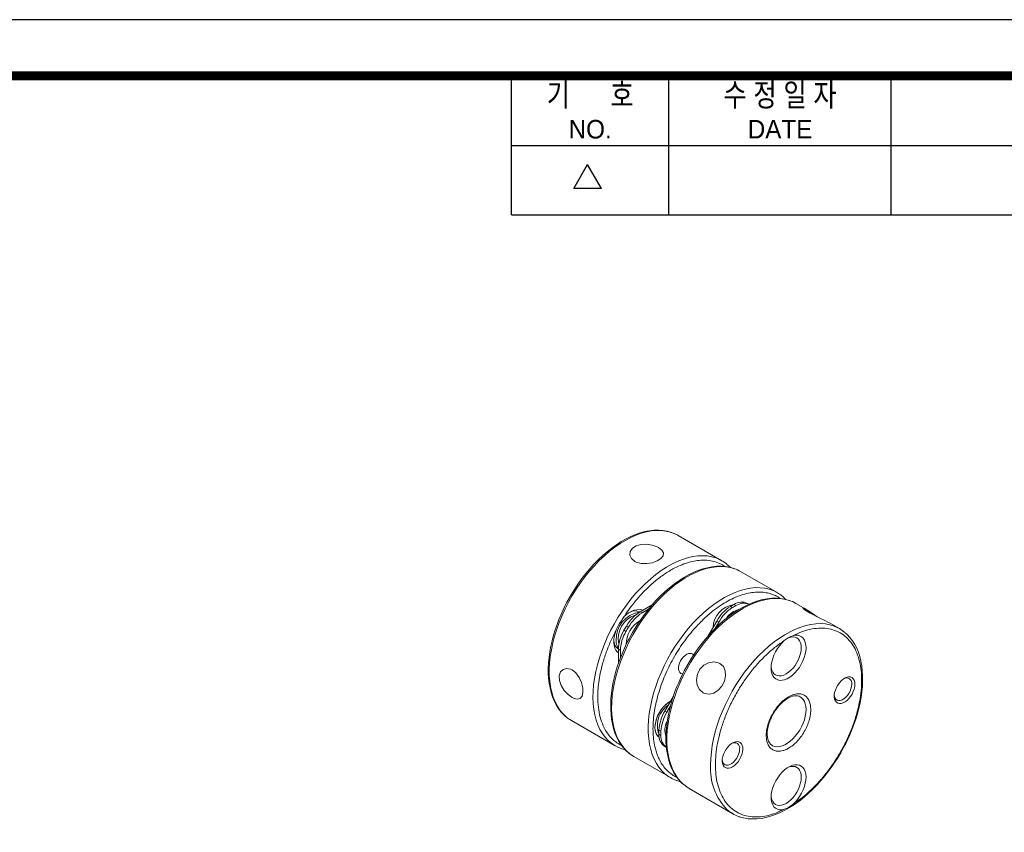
# Model space of a CAD drawing. Header units: millimetres. Extents: x 0 to 297, y 0 to 210.
# Tile 4 of 5: x 149 to 237, y 138 to 210. Entities that reach past the tile are written whole.
import ezdxf
from ezdxf.enums import TextEntityAlignment as Align

# ---------------------------------------------------------------- set-up
doc = ezdxf.new("R2010")
doc.units = ezdxf.units.MM
doc.header["$LTSCALE"] = 5
doc.layers.get('0').update_dxf_attribs({"linetype": 'CONTINUOUS'})
doc.layers.add('D', color=7, linetype='CONTINUOUS')
doc.styles.get("Standard").update_dxf_attribs({"font": 'Gulim.ttf', "width": 0.8, "height": 3})

msp = doc.modelspace()

# ---------------------------------------------------------------- linework, layer by layer
for p, q in [((192.7139, 192.6407), (192.7139, 205)), ((206.7211, 192.6407), (206.7211, 205)), ((226.4959, 192.6407), (226.4959, 205)), ((192.7139, 198.8204), (291.588, 198.8204)), ((198.2565, 194.9765), (199.4924, 197.1172)), ((200.7283, 194.9765), (199.4924, 197.1172)), ((200.7283, 194.9765), (198.2565, 194.9765)), ((192.7139, 192.6407), (291.588, 192.6407))]:
    msp.add_line(p, q)
at = {"color": 7, "linetype": 'Continuous', "lineweight": 15}
for p, q in [((207.546, 164.1369), (207.5218, 164.1508)), ((211.4348, 161.892), (207.546, 164.1369)), ((216.3495, 159.0548), (213.0965, 160.9327)), ((216.3495, 159.0548), (216.3253, 159.0686)), ((204.159, 157.3504), (205.2405, 157.9748)), ((212.3626, 157.7167), (212.1859, 157.8187)), ((212.675, 157.897), (212.4983, 157.999)), ((213.8475, 158.0171), (213.7058, 158.0988)), ((218.908, 157.5778), (218.0109, 158.0957)), ((204.1305, 157.3337), (204.1101, 157.3454)), ((204.3357, 157.2483), (204.159, 157.3504)), ((204.9082, 157.5788), (204.3357, 157.2483)), ((203.1161, 155.9806), (202.9393, 156.0826)), ((210.2184, 155.2081), (210.9783, 156.5243)), ((211.1551, 156.4222), (210.829, 155.8575)), ((210.9783, 156.5243), (211.1551, 156.4222)), ((221.9, 155.8505), (221.0029, 156.3684)), ((202.8952, 155.598), (202.7185, 155.7)), ((202.2102, 154.0545), (202.2306, 154.0427)), ((202.2304, 154.0099), (202.4071, 153.9078)), ((202.2304, 152.7555), (202.2304, 154.0099)), ((202.4071, 153.9078), (202.4072, 153.2438)), ((206.3558, 148.5179), (207.1158, 149.8342)), ((206.8601, 148.9831), (206.5326, 148.4158)), ((206.5326, 148.4158), (206.3558, 148.5179)), ((198.0465, 147.6822), (201.9353, 145.4372)), ((205.7686, 146.6486), (205.8373, 146.5419)), ((206.0153, 146.7228), (205.8386, 146.8248)), ((206.0153, 146.3621), (205.8386, 146.4641)), ((201.9353, 145.4372), (201.9595, 145.4234)), ((206.4987, 145.2858), (206.3558, 145.3683)), ((206.3558, 145.3683), (206.4987, 145.2858)), ((203.597, 144.4779), (206.85, 142.6)), ((208.5117, 141.6407), (212.4008, 139.3956))]:
    msp.add_line(p, q, dxfattribs=at)
msp.add_lwpolyline([(297, 210), (0, 210), (0, 0), (297, 0)], close=True)
msp.add_lwpolyline([(292, 205, 0.8, 0.8, 0), (5, 205, 0.8, 0.8, 0), (5, 5, 0.8, 0.8, 0), (292, 5, 0.8, 0.8, 0)], format="xyseb", close=True)
at = {"color": 7, "linetype": 'Continuous', "lineweight": 15, "flags": 128}
for points in [[(207.5218, 164.1508), (207.1991, 164.3099), (206.8303, 164.441), (206.4414, 164.5297), (206.0343, 164.5754), (205.611, 164.5779), (205.1738, 164.5372), (204.7247, 164.4535), (204.266, 164.3273), (203.8, 164.1592), (203.3289, 163.9499), (202.8553, 163.7006), (202.3813, 163.4125), (201.9094, 163.087), (201.4419, 162.7257), (200.9811, 162.3305), (200.5294, 161.9033), (200.089, 161.4462), (199.6621, 160.9616), (199.2508, 160.4518), (198.8571, 159.9193), (198.4831, 159.3669), (198.1306, 158.7972), (197.8013, 158.2132), (197.4969, 157.6177), (197.2189, 157.0137), (196.9687, 156.4042), (196.7475, 155.7922), (196.5564, 155.1808), (196.3964, 154.573), (196.2684, 153.9719), (196.1728, 153.3804), (196.1102, 152.8016), (196.081, 152.2382), (196.0851, 151.6931), (196.1228, 151.1691), (196.1936, 150.6686), (196.2974, 150.1943), (196.4336, 149.7484), (196.6014, 149.3332), (196.8001, 148.9508), (197.0287, 148.6031), (197.286, 148.2917), (197.5644, 148.0237)], [(207.518, 164.1473), (207.3155, 164.2584), (206.9611, 164.4041), (206.5803, 164.513), (206.1734, 164.5819), (205.794, 164.6073), (205.4029, 164.5979), (205.0019, 164.5538), (204.5928, 164.4752), (204.1773, 164.3627), (203.7573, 164.2167), (203.3343, 164.0382), (202.9102, 163.8281), (202.4865, 163.5873), (202.065, 163.3171), (201.6473, 163.0187), (201.235, 162.6937), (200.8298, 162.3435), (200.4336, 161.9702), (200.0482, 161.5761), (199.6761, 161.1642), (199.3205, 160.7391), (198.9869, 160.3097), (198.6901, 159.8999), (198.46, 159.562), (198.2618, 159.2553), (197.9359, 158.7154)], [(203.6799, 161.8345), (203.3902, 162.0803), (203.2507, 162.3838), (203.2767, 162.7054), (203.4688, 162.9985), (203.8028, 163.2188), (204.2373, 163.3421), (204.7283, 163.3623), (205.2259, 163.2851), (205.6697, 163.128), (205.8012, 163.0591), (206.0909, 162.8345), (206.2304, 162.5849), (206.2043, 162.3272), (206.0122, 162.08), (205.6783, 161.8671), (205.2438, 161.7106), (204.7527, 161.6305), (204.2552, 161.6464), (203.8113, 161.7683), (203.6799, 161.8345)], [(210.8956, 162.1395), (210.5273, 162.2456), (210.129, 162.3128), (209.7136, 162.3369), (209.2831, 162.3178), (208.8397, 162.2556), (208.3855, 162.1506), (207.9228, 162.0033), (207.454, 161.8145), (206.9814, 161.5851), (206.5072, 161.3162), (206.034, 161.0092), (205.564, 160.6656), (205.0996, 160.2871), (204.6431, 159.8756), (204.1968, 159.4332), (203.7628, 158.9621), (203.3435, 158.4645), (202.9407, 157.9431), (202.5567, 157.4003), (202.1931, 156.8389), (201.852, 156.2617), (201.535, 155.6716), (201.2436, 155.0714), (200.9793, 154.4643), (200.7434, 153.8532), (200.5372, 153.2411), (200.3616, 152.6311), (200.2175, 152.0263), (200.1056, 151.4297), (200.0264, 150.8441), (199.9805, 150.2727), (199.968, 149.7181), (199.9889, 149.1832), (200.0432, 148.6706), (200.1305, 148.1829), (200.2506, 147.7225), (200.4027, 147.2917), (200.586, 146.8927), (200.7998, 146.5274), (201.0429, 146.1976), (201.3141, 145.9051), (201.6121, 145.6512), (201.9353, 145.4372)], [(212.5573, 161.1802), (212.189, 161.2863), (211.7907, 161.3535), (211.3753, 161.3776), (210.9448, 161.3585), (210.5014, 161.2963), (210.0472, 161.1913), (209.5845, 161.044), (209.1157, 160.8552), (208.6431, 160.6258), (208.1689, 160.3569), (207.6957, 160.0499), (207.2257, 159.7063), (206.7613, 159.3278), (206.3048, 158.9164), (205.8585, 158.4739), (205.4245, 158.0028), (205.0052, 157.5053), (204.6024, 156.9838), (204.2184, 156.441), (203.8548, 155.8796), (203.5137, 155.3024), (203.1967, 154.7123), (202.9053, 154.1122), (202.641, 153.505), (202.4051, 152.8939), (202.1989, 152.2818), (202.0233, 151.6718), (201.8792, 151.067), (201.7673, 150.4704), (201.6881, 149.8849), (201.6422, 149.3134), (201.6297, 148.7588), (201.6506, 148.2239), (201.7049, 147.7113), (201.7922, 147.2236), (201.9123, 146.7632), (202.0644, 146.3324), (202.2477, 145.9334), (202.4615, 145.5681), (202.7046, 145.2383), (202.9758, 144.9458), (203.2738, 144.6919), (203.597, 144.4779)], [(212.5235, 161.195), (212.5119, 161.1997), (212.1311, 161.3085), (211.7242, 161.3775), (211.3448, 161.4029), (210.9537, 161.3935), (210.5527, 161.3494), (210.1436, 161.2708), (209.7281, 161.1583), (209.308, 161.0123), (208.8851, 160.8338), (208.461, 160.6237), (208.0373, 160.3829), (207.6158, 160.1127), (207.1981, 159.8143), (206.7858, 159.4893), (206.3806, 159.1391), (205.9844, 158.7658), (205.599, 158.3717), (205.2269, 157.9598), (204.8713, 157.5347), (204.5377, 157.1053), (204.2409, 156.6955), (204.0108, 156.3576), (203.8126, 156.0509), (203.4867, 155.5109)], [(212.1932, 161.2908), (212.1101, 161.3802), (211.9441, 161.5254)], [(216.3253, 159.0686), (216.0026, 159.2278), (215.6338, 159.3589), (215.2448, 159.4475), (214.8377, 159.4932), (214.4145, 159.4957), (213.9773, 159.4551), (213.5282, 159.3714), (213.0695, 159.2452), (212.6034, 159.077), (212.1324, 158.8678), (211.6587, 158.6185), (211.1848, 158.3303), (210.7129, 158.0048), (210.2454, 157.6436), (209.7846, 157.2484), (209.3329, 156.8211), (208.8925, 156.3641), (208.4656, 155.8794), (208.0543, 155.3696), (207.6606, 154.8372), (207.2866, 154.2847), (206.9341, 153.7151), (206.6048, 153.1311), (206.3004, 152.5356), (206.0224, 151.9315), (205.7721, 151.322), (205.5509, 150.71), (205.3599, 150.0986), (205.1999, 149.4909), (205.0718, 148.8898), (204.9763, 148.2983), (204.9137, 147.7195), (204.8844, 147.1561), (204.8886, 146.611), (204.9263, 146.0869), (204.9971, 145.5865), (205.1009, 145.1121), (205.237, 144.6663), (205.4049, 144.2511), (205.6036, 143.8687), (205.8322, 143.5209), (206.0895, 143.2096), (206.3679, 142.9416)], [(197.9359, 158.7154), (197.6211, 158.1438), (197.5014, 157.9111), (197.3116, 157.5217), (197.127, 157.1148), (196.9435, 156.6764), (196.7684, 156.2178), (196.6055, 155.7447), (196.458, 155.2617), (196.328, 154.7729), (196.2175, 154.2818), (196.1278, 153.7913), (196.0599, 153.3042), (196.0147, 152.8229), (195.9928, 152.3497), (195.9948, 151.8866), (196.0209, 151.4357), (196.0715, 150.9986), (196.1467, 150.5772), (196.2467, 150.173), (196.3715, 149.7876), (196.5213, 149.4225), (196.6961, 149.079), (196.8959, 148.7588), (197.1209, 148.4632), (197.3713, 148.1939), (197.5372, 148.0487)], [(208.0371, 141.9759), (207.9988, 142.009), (207.7174, 142.2873), (207.4636, 142.6033), (207.2387, 142.9554), (207.0438, 143.3421), (206.8799, 143.7612), (206.7478, 144.2108), (206.6481, 144.6885), (206.5814, 145.1921), (206.548, 145.7189), (206.548, 146.2664), (206.5814, 146.8319), (206.6481, 147.4125), (206.7478, 148.0053), (206.8799, 148.6074), (207.0438, 149.2158), (207.2387, 149.8275), (207.4636, 150.4393), (207.7174, 151.0483), (207.9988, 151.6514), (208.3064, 152.2456), (208.6387, 152.828), (208.994, 153.3957), (209.3706, 153.9457), (209.7666, 154.4755), (210.18, 154.9823), (210.6087, 155.4636), (211.0506, 155.9171), (211.5036, 156.3404), (211.9653, 156.7315), (212.4335, 157.0883), (212.9058, 157.4092), (213.3799, 157.6926), (213.8533, 157.9369), (214.3239, 158.1411), (214.7891, 158.304), (215.2467, 158.4249), (215.6944, 158.5032), (216.1301, 158.5385), (216.5514, 158.5306), (216.9563, 158.4795), (217.3428, 158.3855), (217.4992, 158.3334)], [(217.4664, 158.3462), (217.4263, 158.3627), (217.0455, 158.4715), (216.6386, 158.5405), (216.2592, 158.5659), (215.8681, 158.5565), (215.4671, 158.5124), (215.058, 158.4338), (214.6425, 158.3212), (214.2224, 158.1753), (213.7995, 157.9968), (213.3754, 157.7866), (212.9517, 157.5459), (212.5302, 157.2757), (212.1125, 156.9773), (211.7002, 156.6522), (211.295, 156.3021), (210.8987, 155.9288), (210.5134, 155.5347), (210.1413, 155.1227), (209.7857, 154.6977), (209.4521, 154.2683), (209.1553, 153.8584), (208.9252, 153.5205), (208.727, 153.2139), (208.4011, 152.6739)], [(217.4992, 158.3334), (217.709, 158.2491), (218.0109, 158.0957)], [(221.0015, 156.3659), (220.927, 156.4106), (220.5814, 156.5866), (220.1567, 156.7896), (219.7014, 157.0091), (219.2764, 157.2295), (219.1463, 157.3028), (218.8458, 157.4912), (218.6731, 157.629), (218.6414, 157.6925), (218.7509, 157.6616), (218.9833, 157.5327), (219.3084, 157.3214), (219.6965, 157.055), (219.9156, 156.9058)], [(210.4329, 143.7451), (210.4496, 144.302), (210.4997, 144.8754), (210.583, 145.4624), (210.6989, 146.0603), (210.847, 146.6659), (211.0266, 147.2763), (211.2366, 147.8884), (211.4761, 148.4992), (211.7438, 149.1057), (212.0385, 149.7047), (212.3587, 150.2934), (212.7027, 150.8688), (213.0689, 151.428), (213.4554, 151.9682), (213.8603, 152.4868), (214.2816, 152.9812), (214.7172, 153.4489), (215.165, 153.8875), (215.6226, 154.295), (216.0878, 154.6692), (216.5584, 155.0083), (217.0318, 155.3106), (217.5059, 155.5746), (217.9782, 155.799), (218.4464, 155.9826), (218.9081, 156.1247), (219.361, 156.2243), (219.803, 156.2811), (220.2317, 156.2948), (220.6451, 156.2653), (221.0411, 156.1927), (221.3431, 156.1042)], [(203.4867, 155.5109), (203.1719, 154.9394), (203.0522, 154.7067), (202.8624, 154.3173), (202.6778, 153.9104), (202.4943, 153.472), (202.3192, 153.0134), (202.1563, 152.5403), (202.0087, 152.0573), (201.8788, 151.5685), (201.7683, 151.0774), (201.6786, 150.5869), (201.6107, 150.0998), (201.5655, 149.6185), (201.5436, 149.1453), (201.5456, 148.6822), (201.5717, 148.2313), (201.6223, 147.7942), (201.6975, 147.3728), (201.7975, 146.9686), (201.9223, 146.5832), (202.0721, 146.2181), (202.2469, 145.8746), (202.4467, 145.5544), (202.6717, 145.2588), (202.922, 144.9895), (203.1979, 144.7481), (203.4996, 144.5364), (203.576, 144.4945)], [(202.0387, 155.7326), (201.9348, 155.4345), (201.8626, 155.1396), (201.8237, 154.8543), (201.8188, 154.5849), (201.8482, 154.3374), (201.9112, 154.1172), (202.0064, 153.9292), (202.1317, 153.7775), (202.2304, 153.6984)], [(217.7391, 155.2176), (217.9583, 155.2606), (218.1645, 155.2595), (218.353, 155.2142), (218.5196, 155.1259), (218.6608, 154.9964), (218.7733, 154.8285), (218.8548, 154.6261), (218.9034, 154.3934), (218.9181, 154.1358), (218.8984, 153.8588), (218.845, 153.5685), (218.7588, 153.2714), (218.6419, 152.974), (218.4969, 152.6828), (218.3268, 152.4042), (218.1355, 152.1445), (217.9271, 151.9093), (217.7063, 151.7037), (217.478, 151.5324), (217.2471, 151.3991), (217.0187, 151.3068), (216.7979, 151.2574), (216.5896, 151.2521), (216.3982, 151.2909), (216.2282, 151.3731), (216.0831, 151.4968), (215.9662, 151.6592), (215.8801, 151.8569), (215.8266, 152.0855), (215.807, 152.3398), (215.8216, 152.6144), (215.8702, 152.9031), (215.9517, 153.1996), (216.0642, 153.4974), (216.2054, 153.7899), (216.3721, 154.0707), (216.5605, 154.3335), (216.7667, 154.5727), (216.986, 154.7828)], [(217.2021, 154.9598), (217.3606, 155.0334), (217.5656, 155.0949), (217.7603, 155.1141), (217.9401, 155.0907), (218.1004, 155.0251), (218.2373, 154.9191), (218.3475, 154.7751), (218.4281, 154.5967), (218.4773, 154.3884), (218.4939, 154.1553), (218.4773, 153.903), (218.4281, 153.6379), (218.3475, 153.3664), (218.2373, 153.0953), (218.1004, 152.8311), (217.9401, 152.5804), (217.7603, 152.3495), (217.5656, 152.1439), (217.3606, 151.9687), (217.1504, 151.8283), (216.9402, 151.726), (216.7352, 151.6645), (216.5404, 151.6453), (216.3607, 151.6687), (216.2004, 151.7342), (216.0635, 151.8403), (215.9533, 151.9843), (215.8726, 152.1627), (215.8234, 152.371), (215.8108, 152.4884)], [(222.0106, 144.8174), (222.3254, 145.3889), (222.4451, 145.6216), (222.6349, 146.011), (222.8195, 146.4179), (223.003, 146.8563), (223.1781, 147.3149), (223.341, 147.7881), (223.4885, 148.271), (223.6185, 148.7598), (223.729, 149.2509), (223.8187, 149.7414), (223.8866, 150.2286), (223.9318, 150.7098), (223.9537, 151.183), (223.9517, 151.6461), (223.9256, 152.097), (223.875, 152.5341), (223.7998, 152.9555), (223.6998, 153.3597), (223.575, 153.7451), (223.4252, 154.1103), (223.2504, 154.4537), (223.0506, 154.7739), (222.8256, 155.0695), (222.5753, 155.3388), (222.4015, 155.4908)], [(207.7867, 151.8745), (207.6909, 151.9568), (207.6229, 152.0757), (207.586, 152.2258), (207.5819, 152.3999), (207.6107, 152.5899), (207.6711, 152.787), (207.7603, 152.9819), (207.8741, 153.1655), (208.0072, 153.3293), (208.1534, 153.4655), (208.3058, 153.5678), (208.4573, 153.6314), (208.6008, 153.6534), (208.7297, 153.6327), (208.8378, 153.5702), (208.9076, 153.4895)], [(208.4011, 152.6739), (208.0863, 152.1024), (207.9666, 151.8697), (207.7768, 151.4802), (207.5922, 151.0734), (207.4087, 150.635), (207.2336, 150.1764), (207.0707, 149.7032), (206.9231, 149.2203), (206.7932, 148.7315), (206.6827, 148.2403), (206.593, 147.7499), (206.5251, 147.2627), (206.4799, 146.7814), (206.458, 146.3082), (206.46, 145.8452), (206.4861, 145.3943), (206.5367, 144.9572), (206.6119, 144.5358), (206.7119, 144.1316), (206.8367, 143.7462), (206.9865, 143.381), (207.1613, 143.0376), (207.3611, 142.7174), (207.5861, 142.4218), (207.8364, 142.1525), (208.0102, 142.0005)], [(211.2654, 152.7533), (211.5659, 152.4836), (211.7386, 152.1067), (211.7703, 151.6575), (211.6608, 151.1819), (211.4284, 150.737), (211.1033, 150.3721), (210.7151, 150.1243), (210.2974, 150.025), (209.8939, 150.0929), (209.7654, 150.1552), (209.452, 150.4323), (209.2462, 150.8283), (209.1755, 151.3001), (209.2569, 151.792), (209.4847, 152.2395), (209.8302, 152.5926), (210.255, 152.8193), (210.7102, 152.8969), (211.1353, 152.8165), (211.2654, 152.7533)], [(198.1074, 149.7328), (197.7497, 149.9968), (197.417, 150.3578), (197.1515, 150.7839), (196.9938, 151.2331), (196.9699, 151.6527), (197.0804, 151.9963), (197.3084, 152.2283), (197.624, 152.3174), (197.982, 152.245), (198.1074, 152.1824), (198.4468, 151.9078), (198.7327, 151.5198), (198.9429, 151.0618), (199.061, 150.5897), (199.0784, 150.1664), (198.9967, 149.8394), (198.8206, 149.6374), (198.558, 149.5789), (198.2305, 149.6689), (198.1074, 149.7328)], [(207.9468, 151.8283), (207.9058, 151.8326), (207.7867, 151.8745)], [(223.2669, 150.9091), (223.2502, 150.6986), (223.201, 150.4766), (223.1209, 150.251), (223.0129, 150.03), (222.8808, 149.8216), (222.7295, 149.6333), (222.5643, 149.472), (222.3914, 149.3434), (222.2168, 149.2522), (222.047, 149.2018), (221.888, 149.1938), (221.7456, 149.2287), (221.6251, 149.3052), (221.5306, 149.4204), (221.4656, 149.5702), (221.4325, 149.7493), (221.4325, 149.9511), (221.4656, 150.1683), (221.5306, 150.3932), (221.6251, 150.6175), (221.7456, 150.8332), (221.888, 151.0324), (222.047, 151.208), (222.2168, 151.3536), (222.3914, 151.464), (222.5643, 151.5351), (222.7295, 151.5645), (222.8808, 151.551), (223.0129, 151.495), (223.1209, 151.3988), (223.201, 151.2656), (223.2502, 151.1004), (223.2669, 150.9091)], [(222.984, 150.9091), (222.967, 150.7126), (222.9168, 150.505), (222.8355, 150.2954), (222.7267, 150.0931), (222.5951, 149.9068), (222.4466, 149.7446), (222.2875, 149.6138), (222.1249, 149.5199), (221.9658, 149.4671), (221.8173, 149.4577), (221.6857, 149.4922), (221.5769, 149.5689), (221.4956, 149.6846), (221.4454, 149.8341), (221.4313, 149.9346)], [(218.4047, 149.7856), (218.5217, 149.703), (218.6608, 149.5557), (218.7718, 149.3724), (218.8526, 149.1565), (218.9017, 148.9121), (218.9182, 148.6436), (218.9017, 148.3561), (218.8526, 148.055), (218.7718, 147.7458), (218.6608, 147.4344), (218.5217, 147.1264), (218.357, 146.8277), (218.1698, 146.5439), (217.9637, 146.2801), (217.7424, 146.0413), (217.51, 145.8321), (217.271, 145.6561), (217.0297, 145.5168), (216.7907, 145.4168), (216.5584, 145.3578), (216.3371, 145.3411), (216.1309, 145.3669), (215.9438, 145.4346), (215.9106, 145.4522)], [(216.0101, 148.2814), (216.185, 148.5605), (216.2613, 148.6693), (216.393, 148.8421), (216.5352, 149.0098), (216.6922, 149.1753), (216.859, 149.3306), (217.0323, 149.4712), (217.2085, 149.5938), (217.3845, 149.6958), (217.5574, 149.7759), (217.7245, 149.8332), (217.8836, 149.8675), (218.0335, 149.8792), (218.1742, 149.868), (218.3076, 149.8322), (218.4019, 149.7834)], [(205.8622, 146.1903), (205.7397, 146.2878), (205.6296, 146.4318), (205.5489, 146.6101), (205.4997, 146.8184), (205.4831, 147.0516), (205.4997, 147.3038), (205.5489, 147.5689), (205.6295, 147.8404), (205.7397, 148.1116), (205.8766, 148.3758), (206.0369, 148.6264), (206.2167, 148.8574), (206.4114, 149.063), (206.6164, 149.2382), (206.8266, 149.3786), (206.8653, 149.4003)], [(215.9103, 145.4569), (215.8632, 145.4813), (215.7481, 145.5798), (215.6556, 145.7012), (215.5814, 145.846), (215.5252, 146.0147), (215.488, 146.2062), (215.4713, 146.418), (215.4762, 146.6467), (215.5028, 146.8883), (215.5508, 147.1373), (215.6176, 147.386), (215.6966, 147.6185), (215.7748, 147.8131), (215.8513, 147.9809), (216.0101, 148.2814)], [(212.3774, 143.5613), (212.2034, 143.48), (212.0358, 143.4401), (211.8804, 143.4429), (211.7431, 143.4883), (211.6286, 143.5748), (211.5412, 143.6991), (211.4841, 143.8568), (211.4592, 144.0422), (211.4675, 144.2486), (211.5087, 144.4685), (211.5813, 144.694), (211.6827, 144.9169), (211.8092, 145.1291), (211.9562, 145.3231), (212.1184, 145.4918), (212.29, 145.629), (212.4648, 145.7299), (212.6364, 145.7908), (212.7986, 145.8094), (212.9457, 145.7852), (213.0721, 145.719), (213.1735, 145.6131), (213.2461, 145.4714), (213.2873, 145.2991), (213.2956, 145.1023), (213.2707, 144.8882), (213.2136, 144.6645), (213.1262, 144.4393), (213.0118, 144.2207), (212.8744, 144.0167), (212.7191, 143.8345), (212.5514, 143.6809), (212.3774, 143.5613)], [(213.0138, 145.1534), (212.9968, 144.9569), (212.9466, 144.7493), (212.8653, 144.5397), (212.7565, 144.3374), (212.6249, 144.1511), (212.4764, 143.9889), (212.3173, 143.8581), (212.1547, 143.7642), (211.9956, 143.7114), (211.8471, 143.7021), (211.7155, 143.7365), (211.6067, 143.8132), (211.5254, 143.9289), (211.4752, 144.0785), (211.4611, 144.1789)], [(212.9453, 139.1451), (212.9854, 139.1286), (213.3662, 139.0198), (213.7731, 138.9508), (214.1525, 138.9254), (214.5436, 138.9348), (214.9446, 138.9789), (215.3537, 139.0575), (215.7692, 139.17), (216.1892, 139.316), (216.6122, 139.4945), (217.0363, 139.7046), (217.46, 139.9454), (217.8815, 140.2156), (218.2992, 140.514), (218.7115, 140.839), (219.1167, 141.1892), (219.5129, 141.5625), (219.8983, 141.9566), (220.2704, 142.3686), (220.626, 142.7936), (220.9596, 143.223), (221.2564, 143.6328), (221.4865, 143.9708), (221.6847, 144.2774), (222.0106, 144.8174)], [(216.986, 139.7837), (216.7667, 139.7406), (216.5605, 139.7418), (216.3721, 139.787), (216.2054, 139.8754), (216.0642, 140.0049), (215.9517, 140.1727), (215.8702, 140.3752), (215.8216, 140.6078), (215.807, 140.8654), (215.8266, 141.1425), (215.8801, 141.4327), (215.9662, 141.7298), (216.0831, 142.0273), (216.2282, 142.3185), (216.3982, 142.597), (216.5896, 142.8567), (216.7979, 143.092), (217.0187, 143.2975), (217.2471, 143.4688), (217.478, 143.6021), (217.7063, 143.6945), (217.9271, 143.7438), (218.1355, 143.7492), (218.3268, 143.7103), (218.4969, 143.6282), (218.6419, 143.5045), (218.7588, 143.342), (218.845, 143.1443), (218.8984, 142.9158), (218.9181, 142.6614), (218.9034, 142.3869), (218.8548, 142.0982), (218.7733, 141.8016), (218.6608, 141.5038), (218.5196, 141.2113), (218.353, 140.9306), (218.1645, 140.6677), (217.9583, 140.4286), (217.7391, 140.2184)], [(217.2523, 143.4723), (217.3606, 143.5201), (217.5656, 143.5816), (217.7603, 143.6009), (217.9401, 143.5775), (218.1004, 143.5119), (218.2373, 143.4058), (218.3475, 143.2619), (218.4281, 143.0835), (218.4773, 142.8752), (218.4939, 142.6421), (218.4773, 142.3898), (218.4281, 142.1247), (218.3475, 141.8532), (218.2373, 141.582), (218.1004, 141.3179), (217.9401, 141.0672), (217.7603, 140.8362), (217.5656, 140.6306), (217.3606, 140.4555), (217.1504, 140.315), (216.9402, 140.2128), (216.7352, 140.1513), (216.5404, 140.132), (216.3607, 140.1555), (216.2004, 140.221), (216.0635, 140.3271), (215.9533, 140.4711), (215.8726, 140.6494), (215.8234, 140.8577), (215.8108, 140.9752)], [(207.423, 142.3377), (207.4346, 142.333), (207.7533, 142.2419)], [(208.5117, 141.6407), (208.3064, 141.77), (208.0371, 141.9759)]]:
    msp.add_lwpolyline(points, dxfattribs=at)
at = {"color": 7, "linetype": 'Continuous', "lineweight": 15}
for centre, radius, start, end in [((209.8362, 159.1227), 3.1973, 49.400952, 70.650126), ((211.495, 158.1544), 3.2069, 60.038555, 70.65466), ((215.0379, 156.6006), 2.7781, 41.840661, 61.334522), ((212.7423, 155.8964), 2.0882, 98.600493, 177.857074), ((214.1684, 154.7588), 3.646, 122.938846, 151.03785), ((214.3452, 154.6567), 3.646, 122.938846, 151.03785), ((216.6783, 150.3975), 8.675, 118.806049, 121.188574), ((216.855, 150.2955), 8.675, 118.806049, 121.188574), ((213.1905, 156.978), 1.2336, 65.311909, 124.136906), ((213.3673, 156.8759), 1.2336, 65.311909, 124.136906), ((204.4558, 154.9041), 2.4292, 98.837264, 182.409577), ((204.4264, 154.969), 2.2051, 107.401116, 192.60281), ((204.0754, 155.8245), 1.7183, 78.13964, 151.095537), ((206.0492, 154.3114), 3.5789, 121.881218, 150.336226), ((206.2259, 154.2094), 3.5789, 121.881218, 150.336226), ((203.7248, 156.4981), 0.9308, 65.546398, 119.808145), ((213.3532, 155.8338), 1.7685, 103.598855, 146.463126), ((205.4703, 154.3663), 3.6936, 141.711057, 158.290252), ((216.6273, 147.9251), 15.9344, 149.206396, 150.794985), ((216.804, 147.823), 15.9344, 149.206396, 150.794985), ((205.3851, 154.4158), 2.4714, 120.6045, 179.527789), ((220.3039, 153.0859), 3.1922, 49.557964, 71.002508), ((205.8076, 153.8924), 3.5792, 149.665619, 178.11874), ((205.9844, 153.7903), 3.5792, 149.665619, 178.11874), ((218.3872, 153.2252), 2.0951, 108.019588, 131.975036), ((202.7154, 154.7933), 0.895, 179.015961, 235.635494), ((203.1407, 154.7424), 1.1135, 176.935434, 215.309138), ((222.5187, 150.9901), 0.4723, 350.1327, 121.230017), ((208.3682, 146.9348), 2.8874, 121.36662, 177.682118), ((207.954, 147.2152), 2.2577, 124.361112, 194.535591), ((199.652, 150.4591), 3.2077, 229.397787, 239.965441), ((209.4802, 146.6378), 3.6465, 148.962769, 177.059579), ((209.657, 146.5357), 3.6465, 148.962769, 177.059579), ((208.0367, 146.8253), 1.667, 152.411949, 200.540226), ((206.4319, 146.9551), 0.9537, 174.195523, 233.318477), ((207.0693, 146.375), 1.2339, 175.860425, 234.675949), ((214.5101, 146.6445), 8.6734, 178.80842, 181.19158), ((207.246, 146.273), 1.2339, 175.860425, 234.675949), ((214.6868, 146.5424), 8.6734, 178.80842, 181.19158), ((203.4893, 147.9913), 2.9841, 239.246576, 257.412359), ((212.5485, 145.2344), 0.4723, 350.132831, 121.229977), ((215.5622, 143.365), 5.1433, 175.761943, 224.630265), ((208.4492, 145.3702), 3.1984, 229.404662, 250.646288), ((216.2211, 141.9783), 2.3241, 289.214586, 310.780037), ((213.996, 142.1591), 3.1907, 228.980875, 250.1498)]:
    msp.add_arc(centre, radius, start, end, dxfattribs=at)
for points, knots in [([(202.5712, 156.655), (202.718, 156.883), (203.0114, 157.339), (203.5001, 157.9985), (204.0235, 158.635), (204.6535, 159.3145), (205.3883, 160.0001), (206.2286, 160.6503), (207.0146, 161.1374), (207.7287, 161.4851), (208.3594, 161.7184), (208.972, 161.8722), (209.6168, 161.9535), (210.2762, 161.9328), (210.93, 161.7938), (211.3099, 161.6034), (211.4972, 161.5095)], [0, 0, 0, 0, 0.058576, 0.1171333, 0.1789344, 0.2407726, 0.3262947, 0.4127636, 0.499992, 0.5654276, 0.6308997, 0.6950772, 0.7592918, 0.8416513, 0.9219294, 1, 1, 1, 1]), ([(216.4116, 158.6725), (216.2676, 158.7471), (215.9796, 158.8963), (215.4929, 159.0363), (214.9666, 159.1098), (214.3916, 159.1038), (213.7835, 159.0157), (213.1425, 158.8398), (212.4829, 158.5782), (211.8117, 158.2304), (211.1404, 157.8032), (210.553, 157.3579), (210.0518, 156.9271), (209.6339, 156.5326), (209.1663, 156.0502), (208.6569, 155.4671), (208.1299, 154.7863), (207.6453, 154.0829), (207.2053, 153.3651), (206.8036, 152.625), (206.4369, 151.8538), (206.1106, 151.0568), (205.8283, 150.2301), (205.6006, 149.3963), (205.4324, 148.559), (205.3293, 147.7379), (205.2949, 146.9429), (205.3293, 146.1875), (205.4212, 145.5623), (205.5437, 145.0543), (205.6764, 144.6483), (205.8605, 144.2147), (206.1106, 143.7705), (206.4373, 143.3514), (206.802, 142.9998), (207.0752, 142.825), (207.2118, 142.7375)], [0, 0, 0, 0, 0.0291278, 0.0582464, 0.0891091, 0.1199899, 0.1521392, 0.1843068, 0.2171403, 0.2499923, 0.2828257, 0.3156778, 0.33713, 0.3585415, 0.3800099, 0.4108726, 0.4417535, 0.4708675, 0.5, 0.529114, 0.5582464, 0.5891091, 0.6199899, 0.6521393, 0.6843069, 0.7171403, 0.7499924, 0.7828258, 0.8156778, 0.8371301, 0.8585416, 0.88001, 0.9108727, 0.9417535, 0.9708629, 1, 1, 1, 1]), ([(202.2974, 145.5746), (202.165, 145.659), (201.9003, 145.8279), (201.5457, 146.1647), (201.2264, 146.5644), (200.917, 147.0938), (200.6484, 147.7707), (200.4571, 148.6194), (200.3826, 149.4806), (200.3971, 150.316), (200.4737, 151.0948), (200.611, 151.892), (200.8252, 152.7757), (201.134, 153.7374), (201.5427, 154.757), (201.8749, 155.4104), (202.0387, 155.7326)], [0, 0, 0, 0, 0.05857601, 0.11713325, 0.17893445, 0.24077269, 0.32629469, 0.41276357, 0.49999189, 0.56542764, 0.63089971, 0.69507733, 0.75929184, 0.8416514, 0.92192938, 1, 1, 1, 1]), ([(217.7391, 155.2176), (217.9943, 155.3377), (218.5119, 155.5813), (219.2807, 155.8047), (220.0444, 155.9155), (220.7837, 155.89), (221.479, 155.722), (222.1076, 155.4106), (222.6541, 154.9624), (223.106, 154.3888), (223.4542, 153.7114), (223.6954, 152.9511), (223.8414, 152.1363), (223.8591, 151.5468), (223.8679, 151.2561)], [0, 0, 0, 0, 0.078082, 0.1583717, 0.2407432, 0.3263106, 0.4127914, 0.5000001, 0.5872411, 0.6737225, 0.759257, 0.8416615, 0.9219343, 1, 1, 1, 1]), ([(210.8571, 143.7451), (210.8659, 144.046), (210.8836, 144.6561), (211.0297, 145.6396), (211.2709, 146.6783), (211.6191, 147.7578), (212.0711, 148.8532), (212.6176, 149.9324), (213.2462, 150.9695), (213.9415, 151.9402), (214.6808, 152.8192), (215.4445, 153.5902), (216.2133, 154.2544), (216.7308, 154.6083), (216.986, 154.7828)], [0, 0, 0, 0, 0.0780819, 0.1583717, 0.2407431, 0.3263106, 0.4127913, 0.5, 0.587241, 0.6737225, 0.7592569, 0.8416614, 0.9219341, 1, 1, 1, 1]), ([(223.8679, 151.2561), (223.8592, 150.9553), (223.8414, 150.3451), (223.6953, 149.3617), (223.4541, 148.3229), (223.106, 147.2435), (222.654, 146.1481), (222.1074, 145.0689), (221.4788, 144.0317), (220.7835, 143.061), (220.0442, 142.182), (219.2806, 141.4111), (218.5117, 140.7469), (217.9942, 140.3929), (217.7391, 140.2184)], [0, 0, 0, 0, 0.078082, 0.1583717, 0.2407432, 0.3263105, 0.4127914, 0.5000001, 0.587241, 0.6737225, 0.7592569, 0.8416614, 0.9219341, 1, 1, 1, 1]), ([(219.3424, 148.6436), (219.3358, 148.7836), (219.3226, 149.0633), (219.2295, 149.3622), (219.1227, 149.573), (218.9864, 149.7633), (218.7719, 149.942), (218.4576, 150.0579), (218.142, 150.0635), (217.8561, 150.0063), (217.6112, 149.9189), (217.3213, 149.7719), (216.9892, 149.545), (216.6838, 149.2652), (216.4478, 149.005), (216.2149, 148.7134), (215.9529, 148.3143), (215.6955, 147.8028), (215.5327, 147.3445), (215.4399, 146.9609), (215.3915, 146.6501), (215.3856, 146.4554), (215.3826, 146.3577)], [0, 0, 0, 0, 0.0600252, 0.1199594, 0.152684, 0.1850492, 0.249993, 0.3149978, 0.3799414, 0.4200948, 0.4599009, 0.5000006, 0.5600109, 0.6199608, 0.6526852, 0.6850506, 0.7499944, 0.8149989, 0.8799427, 0.9200545, 0.9598606, 1, 1, 1, 1]), ([(215.3826, 146.3577), (215.3892, 146.2177), (215.4024, 145.938), (215.4956, 145.6391), (215.6024, 145.4282), (215.7386, 145.2379), (215.9532, 145.0593), (216.2675, 144.9434), (216.583, 144.9378), (216.8689, 144.995), (217.1138, 145.0824), (217.4037, 145.2293), (217.7359, 145.4562), (218.0412, 145.736), (218.2773, 145.9962), (218.5102, 146.2878), (218.7721, 146.6869), (219.0296, 147.1985), (219.1923, 147.6567), (219.2852, 148.0403), (219.3336, 148.3511), (219.3395, 148.5458), (219.3424, 148.6436)], [0, 0, 0, 0, 0.0600252, 0.1199594, 0.1526839, 0.1850492, 0.2499929, 0.3149977, 0.3799414, 0.4200947, 0.4599009, 0.5000008, 0.5600109, 0.6199607, 0.6526853, 0.6850506, 0.7499943, 0.814999, 0.8799427, 0.9200543, 0.9598604, 1, 1, 1, 1]), ([(216.986, 139.7837), (216.7308, 139.6635), (216.2131, 139.4199), (215.4443, 139.1965), (214.6806, 139.0858), (213.9413, 139.1112), (213.2461, 139.2792), (212.6175, 139.5906), (212.0709, 140.0388), (211.619, 140.6124), (211.2708, 141.2899), (211.0296, 142.0501), (210.8836, 142.865), (210.8659, 143.4545), (210.8571, 143.7451)], [0, 0, 0, 0, 0.078082, 0.1583717, 0.2407432, 0.3263106, 0.4127914, 0.5, 0.587241, 0.6737225, 0.759257, 0.8416615, 0.9219341, 1, 1, 1, 1])]:
    msp.add_open_spline(points, degree=3, knots=knots, dxfattribs=at)
for points in [[(211.4972, 161.5095), (211.6864, 161.3801)], [(216.5997, 158.5431), (216.4116, 158.6725)], [(202.5008, 145.4833), (202.2974, 145.5746)], [(207.2118, 142.7375), (207.4219, 142.6374)]]:
    msp.add_open_spline(points, degree=1, dxfattribs=at)

# ---------------------------------------------------------------- texts
at = {"layer": 'D', "width": 0.8}
for s, p in [('기      호', (199.7175, 203.3521)), ('수 정 일 자', (216.6085, 203.3521))]:
    msp.add_text(s, height=2.05988, dxfattribs=at).set_placement(p, align=Align.MIDDLE)
at = {"layer": 'D'}
for s, p in [('NO.', (199.7175, 200.2623)), ('DATE', (216.6085, 200.2623))]:
    msp.add_text(s, height=1.6479, dxfattribs=at).set_placement(p, align=Align.MIDDLE)

doc.saveas('drawing.dxf')
